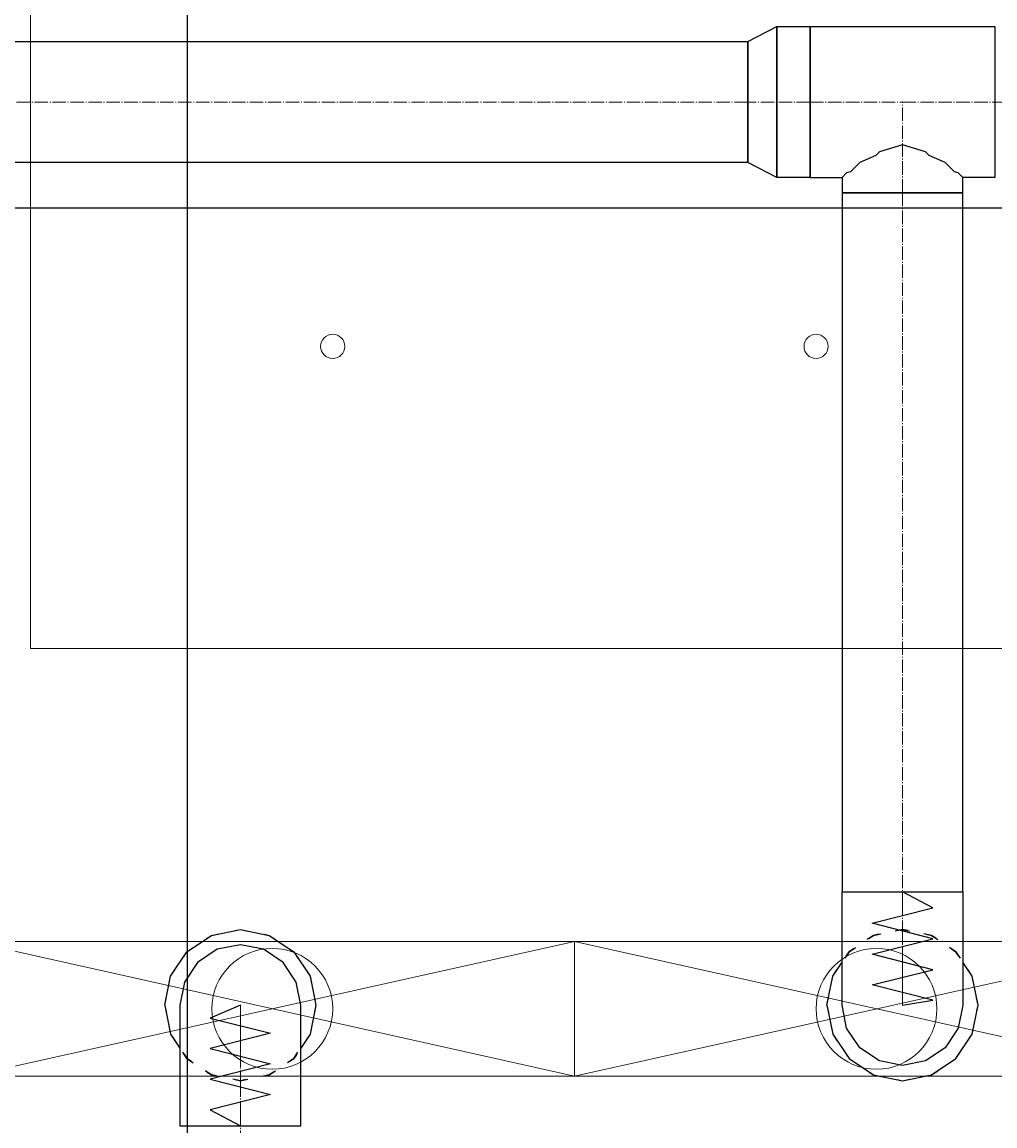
# Model space of a CAD drawing. Header units: centimetres. Extents: x -228435 to 46820, y -89367 to 152985.
# Tile 63 of 256: x -30954 to -29344, y 19810 to 21637. Entities that reach past the tile are written whole.
import ezdxf

# ---------------------------------------------------------------- set-up
doc = ezdxf.new("R2010")
doc.units = ezdxf.units.CM
doc.header["$LTSCALE"] = 50
doc.header["$PDMODE"] = 35
doc.header["$PDSIZE"] = 0.1
for name, pattern in [('CADVENT_CENTERLINE', [9.9, 7.4, -1, 0.5, -1]), ('CADVENT_HIDDEN', [0.8, 0.25, -0.55]), ('Kondygnacja  -0_5$0$HIDDEN', [9.525, 6.35, -3.175]), ('Kondygnacja  -0_5$0$HIDDEN2', [4.7625, 3.175, -1.5875])]:
    doc.linetypes.add(name, pattern=pattern)
doc.layers.get('0').update_dxf_attribs({"color": 8})
doc.layers.get('DEFPOINTS').update_dxf_attribs({"color": 8})
for name, color, linetype in [('01-103-Went PP_poziom-0_5$0$L_Nawiew', 250, 'Continuous'), ('bgde-nawiewEXP', 250, 'Continuous'), ('bgde-nawiewHIDDEN', 250, 'Continuous'), ('Kondygnacja  -0_5$0$ARCH_KONSTR_POWYŻEJ RZUTU', 8, 'Kondygnacja  -0_5$0$HIDDEN'), ('Kondygnacja  -0_5$0$ARCH_KONSTR_POWYŻEJ RZUTU_IST', 8, 'Kondygnacja  -0_5$0$HIDDEN2')]:
    doc.layers.add(name, color=color, linetype=linetype)
for name, color, linetype, lineweight in [('bgde-nawiewCEN', 7, 'Continuous', 13), ('bgde_nawiewnik', 11, 'Continuous', 5), ('Kondygnacja  -0_5$0$ARCH_INFO_WYMIARY', 8, 'Continuous', 9), ('SU Lampy kwadratowe  -05$0$ARCH_SUFITY_PODWIESZANE', 8, 'Continuous', 9)]:
    doc.layers.add(name, color=color, linetype=linetype, lineweight=lineweight)
doc.styles.add('Kondygnacja  -0_5$0$Romans', font='Romans.shx', dxfattribs={"width": 0.7})
doc.dimstyles.new('Kondygnacja  -0_5$0$Wymiary 1-100', dxfattribs={"dimtxt": 12, "dimasz": 10, "dimexe": 5, "dimexo": 0, "dimgap": 4, "dimtad": 1, "dimrnd": 0.5, "dimzin": 12, "dimdsep": 46, "dimtxsty": 'Kondygnacja  -0_5$0$Romans', "dimblk": 'Kondygnacja  -0_5$0$_Oblique', "dimcen": 10, "dimdle": 10, "dimclrt": 55, "dimazin": 0, "dimtfac": 1, "dimtmove": 1, "dimatfit": 3, "dimfxl": 8, "dimfxlon": 1, "dimtolj": 1, "dimtzin": 0, "dimarcsym": 0})

# ---------------------------------------------------------------- blocks, each defined once
blk = doc.blocks.new('SU Lampy kwadratowe  -05$0$moduł sufitu')
at = {"layer": 'SU Lampy kwadratowe  -05$0$ARCH_SUFITY_PODWIESZANE'}
blk.add_lwpolyline([(360, -60), (540, -60), (540, -240), (360, -240)], close=True, dxfattribs=at)
for centre in [(410, -190), (490, -190)]:
    blk.add_circle(centre, 2, dxfattribs=at)
blk = doc.blocks.new('SU Lampy kwadratowe  -05')
at = {"layer": 'SU Lampy kwadratowe  -05$0$ARCH_SUFITY_PODWIESZANE'}
blk.add_blockref('SU Lampy kwadratowe  -05$0$moduł sufitu', (8660, 6800), dxfattribs=at)
blk = doc.blocks.new('Kondygnacja  -0_5$0$_Oblique')
at = {"color": 0, "linetype": 'ByBlock', "lineweight": -2}
blk.add_line((-0.5, -0.5), (0.5, 0.5), dxfattribs=at)
blk = doc.blocks.new('*D152')
at = {"layer": 'DEFPOINTS', "color": 0}
for p in [(-29490, 82605), (-29490, 13059.2), (-30690, 12765)]:
    blk.add_point(p, dxfattribs=at)
at = {"layer": 'Kondygnacja  -0_5$0$ARCH_INFO_WYMIARY', "color": 0, "lineweight": -2}
for p, q in [((-30700, 13059.2), (-29480, 13059.2)), ((-30690, 13051.2), (-30690, 13064.2)), ((-29490, 13067.2), (-29490, 13054.2))]:
    blk.add_line(p, q, dxfattribs=at)
at = {"layer": 'Kondygnacja  -0_5$0$ARCH_INFO_WYMIARY', "color": 0, "lineweight": -2, "xscale": 10, "yscale": 10, "zscale": 10, "rotation": 180}
blk.add_blockref('Kondygnacja  -0_5$0$_Oblique', (-30690, 13059.2), dxfattribs=at)
at = {"layer": 'Kondygnacja  -0_5$0$ARCH_INFO_WYMIARY', "color": 0, "lineweight": -2, "xscale": 10, "yscale": 10, "zscale": 10}
blk.add_blockref('Kondygnacja  -0_5$0$_Oblique', (-29490, 13059.2), dxfattribs=at)
at = {"layer": 'Kondygnacja  -0_5$0$ARCH_INFO_WYMIARY', "color": 55, "insert": (-30090, 13069.2), "char_height": 12, "attachment_point": 5, "style": 'Kondygnacja  -0_5$0$Romans'}
blk.add_mtext('\\A1;1200', dxfattribs=at)
blk = doc.blocks.new('Kondygnacja  -0_5$0$konstrukcja istniejąca -0.5')
at = {"layer": 'Kondygnacja  -0_5$0$ARCH_KONSTR_POWYŻEJ RZUTU_IST', "ltscale": 10}
blk.add_lwpolyline([(9782, 6632.89), (8738, 6632.89)], dxfattribs=at)
blk = doc.blocks.new('*D196')
at = {"layer": 'DEFPOINTS', "color": 0}
for p in [(-30050, 80238.2), (-30300, 80097.2), (-30300, 12523.8)]:
    blk.add_point(p, dxfattribs=at)
at = {"layer": 'Kondygnacja  -0_5$0$ARCH_INFO_WYMIARY', "color": 0, "lineweight": -2}
for p, q in [((-30040, 80097.2), (-30310, 80097.2)), ((-30300, 80089.2), (-30300, 80102.2)), ((-30050, 80105.2), (-30050, 80092.2))]:
    blk.add_line(p, q, dxfattribs=at)
at = {"layer": 'Kondygnacja  -0_5$0$ARCH_INFO_WYMIARY', "color": 0, "lineweight": -2, "xscale": 10, "yscale": 10, "zscale": 10, "rotation": 180}
blk.add_blockref('Kondygnacja  -0_5$0$_Oblique', (-30300, 80097.2), dxfattribs=at)
at = {"layer": 'Kondygnacja  -0_5$0$ARCH_INFO_WYMIARY', "color": 0, "lineweight": -2, "xscale": 10, "yscale": 10, "zscale": 10}
blk.add_blockref('Kondygnacja  -0_5$0$_Oblique', (-30050, 80097.2), dxfattribs=at)
at = {"layer": 'Kondygnacja  -0_5$0$ARCH_INFO_WYMIARY', "color": 55, "insert": (-30175, 80107.2), "char_height": 12, "attachment_point": 5, "style": 'Kondygnacja  -0_5$0$Romans'}
blk.add_mtext('\\A1;250', dxfattribs=at)
blk = doc.blocks.new('*D212')
at = {"layer": 'DEFPOINTS', "color": 0}
for p in [(-30586.3, 81900), (-30681.1, 12489.5), (9064, 12489.5)]:
    blk.add_point(p, dxfattribs=at)
at = {"layer": 'Kondygnacja  -0_5$0$ARCH_INFO_WYMIARY', "color": 0, "lineweight": -2}
for p, q in [((-30673.1, 81900), (-30686.1, 81900)), ((-30681.1, 81910), (-30681.1, 12479.5)), ((-30673.1, 12489.5), (-30686.1, 12489.5))]:
    blk.add_line(p, q, dxfattribs=at)
at = {"layer": 'Kondygnacja  -0_5$0$ARCH_INFO_WYMIARY', "color": 0, "lineweight": -2, "xscale": 10, "yscale": 10, "zscale": 10}
for p, rotation in [((-30681.1, 81900), 90), ((-30681.1, 12489.5), 270)]:
    blk.add_blockref('Kondygnacja  -0_5$0$_Oblique', p, dxfattribs=dict(at, rotation=rotation))
at = {"layer": 'Kondygnacja  -0_5$0$ARCH_INFO_WYMIARY', "color": 55, "insert": (-30691.1, 47194.8), "char_height": 12, "attachment_point": 5, "rotation": 90, "style": 'Kondygnacja  -0_5$0$Romans'}
blk.add_mtext('\\A1;69410.5', dxfattribs=at)
blk = doc.blocks.new('A$C066D7839')
at = {"layer": 'bgde_nawiewnik'}
for p, q in [((-50, -11.15), (-50, 11.15)), ((-50, 11.15), (50, 11.15)), ((-50, -11.15), (50, 11.15)), ((50, -11.15), (-50, 11.15)), ((50, 11.15), (50, -11.15)), ((50, -11.15), (-50, -11.15))]:
    blk.add_line(p, q, dxfattribs=at)
blk.add_circle((0, 0), 10, dxfattribs=at)

msp = doc.modelspace()

# ---------------------------------------------------------------- linework, layer by layer
at = {"layer": 'bgde-nawiewCEN', "linetype": 'CADVENT_CENTERLINE', "ltscale": 0.06}
for p, q in [((-29753.003, 21504.314), (-32295.248, 21504.314)), ((-29650.003, 21504.314), (-29753.003, 21504.314)), ((-29650.003, 21504.314), (-29497.003, 21504.314)), ((-29497.003, 21354.314), (-29497.003, 21504.314)), ((-29497.003, 21504.314), (-29344.003, 21504.314)), ((-29344.003, 21504.314), (-29170.31, 21504.314)), ((-29497.003, 21354.314), (-29497.003, 20197.254)), ((-29497.003, 20197.254), (-29497.003, 20179.751)), ((-29497.003, 20179.751), (-29497.003, 20131.902)), ((-29497.003, 20131.902), (-29497.003, 20105.884)), ((-29497.003, 20105.884), (-29497.003, 20083.859)), ((-29497.003, 20083.859), (-29497.003, 20065.497)), ((-29497.003, 20065.497), (-29497.003, 20050.462)), ((-29497.003, 20050.462), (-29497.003, 20038.424)), ((-29497.003, 20038.424), (-29497.003, 20029.048)), ((-29497.003, 20029.048), (-29497.003, 20022.003)), ((-29497.003, 20022.003), (-29497.003, 20016.955)), ((-30592.883, 20009.546), (-30592.883, 20010.02)), ((-30592.883, 20008.421), (-30592.883, 20009.546)), ((-30592.883, 20006.231), (-30592.883, 20008.421)), ((-30592.883, 20002.619), (-30592.883, 20006.231)), ((-30592.883, 19997.231), (-30592.883, 20002.619)), ((-29497.003, 20016.955), (-29497.003, 20013.57)), ((-29497.003, 20013.57), (-29497.003, 20011.518)), ((-29497.003, 20011.518), (-29497.003, 20010.464)), ((-29497.003, 20010.464), (-29497.003, 20010.02)), ((-30592.883, 19989.712), (-30592.883, 19997.231)), ((-30592.883, 19979.705), (-30592.883, 19989.712)), ((-30592.883, 19966.857), (-30592.883, 19979.705)), ((-30592.883, 19950.812), (-30592.883, 19966.857)), ((-30592.883, 19931.214), (-30592.883, 19950.812)), ((-30592.883, 19907.708), (-30592.883, 19931.214)), ((-30592.883, 19879.94), (-30592.883, 19907.708)), ((-30592.883, 19828.873), (-30592.883, 19879.94)), ((-30592.883, 19810.192), (-30592.883, 19828.873)), ((-30592.883, 18711.102), (-30592.883, 19810.192))]:
    msp.add_line(p, q, dxfattribs=at)
at = {"layer": 'bgde-nawiewEXP', "linetype": 'Continuous'}
for points in [[(-29753.003, 21404.314), (-29753.003, 21604.314), (-29704.846, 21629.314), (-29704.846, 21379.314)], [(-29704.845, 21379.314), (-29704.845, 21629.314), (-29650.003, 21629.314), (-29650.003, 21379.314)], [(-32295.248, 21404.314), (-32295.248, 21604.314), (-29753.003, 21604.314), (-29753.003, 21404.314)], [(-29597.003, 20179.751), (-29597.003, 20197.254), (-29397.003, 20197.254), (-29397.003, 20010.02), (-29404.615, 19971.752), (-29426.292, 19939.309), (-29458.734, 19917.632), (-29497.003, 19910.02), (-29535.271, 19917.632), (-29567.713, 19939.309), (-29589.391, 19971.752), (-29597.003, 20010.02), (-29597.003, 20131.902)], [(-30692.883, 19979.705), (-30692.883, 19810.192), (-30492.883, 19810.192), (-30492.883, 20010.02), (-30500.495, 20048.288), (-30522.173, 20080.731), (-30554.615, 20102.408), (-30592.883, 20110.02), (-30631.152, 20102.408), (-30663.594, 20080.731), (-30685.271, 20048.288), (-30692.883, 20010.02), (-30692.883, 19989.712)]]:
    msp.add_lwpolyline(points, close=True, dxfattribs=at)
for points in [[(-29650.003, 21379.314), (-29650.003, 21629.314), (-29344.003, 21629.314), (-29344.003, 21379.314), (-29397.003, 21379.314)], [(-29650.003, 21379.314), (-29597.003, 21379.314), (-29597.003, 20197.254), (-29397.003, 20197.254), (-29397.003, 21354.314), (-29597.003, 21354.314), (-29597.003, 21354.314), (-29397.003, 21354.314), (-29397.003, 21379.314), (-29404.615, 21386.926), (-29411.007, 21388.829), (-29426.292, 21404.114), (-29452.748, 21415.926), (-29458.734, 21421.911), (-29497.003, 21433.304), (-29535.271, 21421.911), (-29541.257, 21415.926), (-29567.713, 21404.114), (-29582.998, 21388.829), (-29589.391, 21386.926), (-29597.003, 21379.314)], [(-30717.883, 20010.02), (-30708.368, 20057.855), (-30681.272, 20098.408), (-30640.719, 20125.505), (-30592.883, 20135.02), (-30545.048, 20125.505), (-30504.495, 20098.408), (-30477.398, 20057.855), (-30467.883, 20010.02), (-30477.398, 19962.184), (-30492.883, 19939.01)], [(-29622.003, 20010.02), (-29612.488, 19962.184), (-29585.391, 19921.632), (-29544.838, 19894.535), (-29497.003, 19885.02), (-29449.167, 19894.535), (-29408.614, 19921.632), (-29381.518, 19962.184), (-29372.003, 20010.02), (-29381.518, 20057.855), (-29397.003, 20081.03)], [(-29622.003, 20010.02), (-29612.488, 20057.855), (-29597.003, 20081.03)], [(-30717.883, 20010.02), (-30708.368, 19962.184), (-30692.883, 19939.01)]]:
    msp.add_lwpolyline(points, dxfattribs=at)
at = {"layer": 'bgde-nawiewEXP'}
for points in [[(-29497.003, 20010.02), (-29447.003, 20018.24), (-29547.003, 20043.376), (-29447.003, 20068.711), (-29547.003, 20094.425), (-29447.003, 20119.705), (-29547.003, 20145.587), (-29447.003, 20170.772), (-29497.003, 20197.254)], [(-30592.883, 20010.02), (-30642.883, 19988.741), (-30542.883, 19963.401), (-30642.883, 19938.202), (-30542.883, 19912.939), (-30642.883, 19887.426), (-30542.883, 19862.089), (-30642.883, 19836.652), (-30592.883, 19810.192)]]:
    msp.add_lwpolyline(points, dxfattribs=at)
at = {"layer": 'bgde-nawiewHIDDEN', "linetype": 'CADVENT_HIDDEN'}
for points in [[(-30717.883, 20010.02), (-30708.368, 20057.855), (-30681.272, 20098.408), (-30640.719, 20125.505), (-30592.883, 20135.02), (-30545.048, 20125.505), (-30504.495, 20098.408), (-30477.398, 20057.855), (-30467.883, 20010.02), (-30477.398, 19962.184), (-30504.495, 19921.632), (-30545.048, 19894.535), (-30592.883, 19885.02), (-30640.719, 19894.535), (-30681.272, 19921.632), (-30640.719, 19894.535), (-30592.883, 19885.02), (-30545.048, 19894.535), (-30504.495, 19921.632), (-30492.883, 19939.01)], [(-29622.003, 20010.02), (-29612.488, 19962.184), (-29585.391, 19921.632), (-29544.838, 19894.535), (-29497.003, 19885.02), (-29449.167, 19894.535), (-29408.614, 19921.632), (-29381.518, 19962.184), (-29372.003, 20010.02), (-29381.518, 20057.855), (-29408.614, 20098.408), (-29449.167, 20125.505), (-29497.003, 20135.02), (-29544.838, 20125.505), (-29585.391, 20098.408), (-29597.003, 20081.03)], [(-29622.003, 20010.02), (-29612.488, 20057.855), (-29585.391, 20098.408), (-29544.838, 20125.505), (-29497.003, 20135.02), (-29449.167, 20125.505), (-29408.614, 20098.408), (-29397.003, 20081.03)], [(-30717.883, 20010.02), (-30708.368, 19962.184), (-30681.272, 19921.632), (-30692.883, 19939.01)]]:
    msp.add_lwpolyline(points, dxfattribs=at)

# ---------------------------------------------------------------- block references
at = {"layer": '01-103-Went PP_poziom-0_5$0$L_Nawiew', "xscale": 10, "yscale": 10, "zscale": 10}
for p in [(-30540, 20003.971, -1152.817), (-29540, 20003.971, -1152.817)]:
    msp.add_blockref('A$C066D7839', p, dxfattribs=at)
at = {"layer": 'Kondygnacja  -0_5$0$ARCH_KONSTR_POWYŻEJ RZUTU', "xscale": 10, "yscale": 10, "zscale": 10}
msp.add_blockref('Kondygnacja  -0_5$0$konstrukcja istniejąca -0.5', (-121140, -45000), dxfattribs=at)
at = {"layer": 'SU Lampy kwadratowe  -05$0$ARCH_SUFITY_PODWIESZANE', "xscale": 10, "yscale": 10, "zscale": 10}
msp.add_blockref('SU Lampy kwadratowe  -05', (-121140, -45000), dxfattribs=at)

# ---------------------------------------------------------------- dimensions: what is measured, and where the dimension line sits
at = {"layer": 'Kondygnacja  -0_5$0$ARCH_INFO_WYMIARY'}
for base, p1, p2, picture, middle in [((-29490, 13059.178), (-30690, 12765), (-29490, 82605), '*D152', (-30090, 13069.178)), ((-30300, 80097.163), (-30050, 80238.222), (-30300, 12523.822), '*D196', (-30175, 80107.163))]:
    dim = msp.add_linear_dim(base=base, p1=p1, p2=p2, dimstyle='Kondygnacja  -0_5$0$Wymiary 1-100', dxfattribs=at)
    dim.commit()
    dim.dimension.update_dxf_attribs({"geometry": picture, "text_midpoint": middle})
dim = msp.add_linear_dim(base=(-30681.114, 12489.5), p1=(-30586.301, 81900), p2=(9064, 12489.5), angle=90, dimstyle='Kondygnacja  -0_5$0$Wymiary 1-100', dxfattribs=at)
dim.commit()
dim.dimension.update_dxf_attribs({"geometry": '*D212', "text_midpoint": (-30691.114, 47194.75)})

doc.saveas('drawing.dxf')
